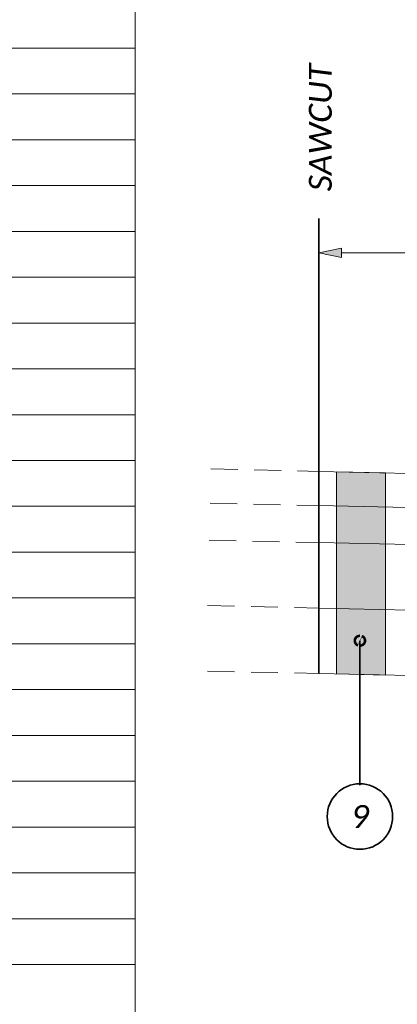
# Model space of a CAD drawing. Header units: feet. Extents: x 27762256 to 27762461, y 5149695 to 5149765.
# Tile 7 of 16: x 27762387.1 to 27762389.41, y 5149729.21 to 5149735.23. Entities that reach past the tile are written whole.
import ezdxf
from ezdxf import colors
from ezdxf.entities.mleader import LeaderData, LeaderLine
from ezdxf.enums import TextEntityAlignment as Align
from ezdxf.math import Vec2, Vec3

# ---------------------------------------------------------------- set-up
doc = ezdxf.new("R2010")
doc.units = ezdxf.units.FT
doc.header["$LTSCALE"] = 20
doc.header["$MEASUREMENT"] = 0
doc.set_wipeout_variables(frame=1)
doc.linetypes.add('OhDOT_DGN3', pattern=[0.22, 0.165, -0.055])
doc.layers.get('0').update_dxf_attribs({"lineweight": 15, "true_color": 0xc2ced6})
doc.layers.get('Defpoints').update_dxf_attribs({"lineweight": 15})
doc.layers.add('0_Mview', color=7, linetype='Continuous', lineweight=15, plot=False)
for name, color, linetype, lineweight in [('0_Xref', 7, 'Continuous', 15), ('PV_X_EOP', 7, 'OhDOT_DGN3', 15), ('TX_P_5', 7, 'Continuous', 35), ('TX_P_Misc', 7, 'Continuous', 35)]:
    doc.layers.add(name, color=color, linetype=linetype, lineweight=lineweight)
doc.layers.add('PV_P_Saw_Cut_Line', color=7, linetype='Continuous', lineweight=35, true_color=0x99cc33)
doc.styles.add('P_Slanted - Normal Fixed Spacing', font='calibrii.ttf', dxfattribs={"height": 0.14})
doc.styles.add('Slanted-Normal', font='font31.shx', dxfattribs={"height": 0.14})
doc.dimstyles.new('P_Dec-0 Masked Slanted', dxfattribs={"dimtxt": 0.14, "dimasz": 0.14, "dimexe": 0.21, "dimexo": 0.21, "dimgap": 0.0625, "dimtad": 1, "dimdec": 0, "dimzin": 3, "dimdsep": 46, "dimtxsty": 'P_Slanted - Normal Fixed Spacing', "dimblk": 'Dim1', "dimcen": 0.035, "dimclrd": 95, "dimclre": 95, "dimclrt": 7, "dimaunit": 1, "dimadec": 3, "dimazin": 2, "dimtfac": 1, "dimtdec": 0, "dimtix": 1, "dimtmove": 1, "dimatfit": 3, "dimldrblk": 'Dim1', "dimfxl": 1, "dimtfill": 1, "dimtolj": 1, "dimtzin": 0, "dimlwd": 15, "dimlwe": 15, "dimarcsym": 0})

# ---------------------------------------------------------------- blocks, each defined once
blk = doc.blocks.new('Dim1')
h = blk.add_hatch(color=4)
h.dxf.hatch_style = 1
h.paths.add_polyline_path([(0, 0), (-1, -0.2), (-1, 0.2)])
at = {"color": 4}
blk.add_lwpolyline([(0, 0), (-1, -0.2), (-1, 0.2), (0, 0)], dxfattribs=at)
blk = doc.blocks.new('*D1282')
at = {"layer": '0_Xref', "color": 95, "linetype": 'Continuous', "lineweight": 15, "transparency": 16777216}
for p, q in [((27762388.9267, 5149732.9005), (27762388.9267, 5149734.0105)), ((27762392.4485, 5149732.9005), (27762392.4485, 5149734.0105)), ((27762389.0667, 5149733.8005), (27762392.3085, 5149733.8005))]:
    blk.add_line(p, q, dxfattribs=at)
at = {"layer": 'Defpoints', "color": 0, "transparency": 16777216}
for p in [(27762392.4485, 5149733.8005), (27762388.9267, 5149732.4561), (27762392.4485, 5149732.4561)]:
    blk.add_point(p, dxfattribs=at)
at = {"layer": '0_Xref', "color": 95, "lineweight": 15, "transparency": 16777216, "xscale": 0.14, "yscale": 0.14, "zscale": 0.14, "rotation": 180}
blk.add_blockref('Dim1', (27762388.9267, 5149733.8005), dxfattribs=at)
at = {"layer": '0_Xref', "color": 95, "lineweight": 15, "transparency": 16777216, "xscale": 0.14, "yscale": 0.14, "zscale": 0.14}
blk.add_blockref('Dim1', (27762392.4485, 5149733.8005), dxfattribs=at)
at = {"layer": '0_Xref', "color": 7, "transparency": 16777216, "insert": (27762390.6876, 5149733.9342), "char_height": 0.14, "attachment_point": 5, "style": 'P_Slanted - Normal Fixed Spacing', "bg_fill": 3, "box_fill_scale": 1.25, "bg_fill_color": 256, "bg_fill_true_color": 13158600, "bg_fill_transparency": 0}
blk.add_mtext("\\A1;2' MIN.", dxfattribs=at)
blk = doc.blocks.new('_DotSmall')
at = {"color": 0, "linetype": 'ByBlock', "const_width": 0.5}
blk.add_lwpolyline([(-0.0625, 0, 1), (0.0625, 0, 1)], format="xyb", close=True, dxfattribs=at)
blk = doc.blocks.new('4COL')
at = {"layer": 'Defpoints', "color": 3, "linetype": 'Continuous'}
for p, q in [((17.74, 0.98), (17.74, 21.14)), ((16.76, 15.82), (17.74, 15.82)), ((16.76, 15.54), (17.74, 15.54)), ((16.76, 15.26), (17.74, 15.26)), ((16.76, 14.98), (17.74, 14.98)), ((16.76, 14.7), (17.74, 14.7)), ((16.76, 14.42), (17.74, 14.42)), ((16.76, 14.14), (17.74, 14.14)), ((16.76, 13.86), (17.74, 13.86)), ((16.76, 13.58), (17.74, 13.58)), ((16.76, 13.3), (17.74, 13.3)), ((16.76, 13.02), (17.74, 13.02)), ((16.76, 12.74), (17.74, 12.74)), ((16.76, 12.46), (17.74, 12.46)), ((16.76, 12.18), (17.74, 12.18)), ((16.76, 11.9), (17.74, 11.9)), ((16.76, 11.62), (17.74, 11.62)), ((16.76, 11.34), (17.74, 11.34)), ((16.76, 11.06), (17.74, 11.06)), ((16.76, 10.78), (17.74, 10.78)), ((16.76, 10.5), (17.74, 10.5)), ((16.76, 10.22), (17.74, 10.22))]:
    blk.add_line(p, q, dxfattribs=at)
blk = doc.blocks.new('*U1300')
at = {"layer": 'TX_P_Misc', "color": 95}
blk.add_line((0, 0), (0.0699, 0.0831), dxfattribs=at)
at = {"layer": 'TX_P_Misc', "linetype": 'ByBlock'}
blk.add_circle((0, 0), 0.2, dxfattribs=at)
at = {"layer": 'TX_P_Misc', "color": 95}
ml = blk.add_multileader_mtext('Standard', dxfattribs=at)
ml.set_content('', color=95, style='Slanted-Normal')
ml.set_leader_properties()
ml.set_arrow_properties(name='DOTSMALL')
ml.build(insert=Vec2(0, 0))
ml.multileader.update_dxf_attribs({"has_dogleg": 0, "text_left_attachment_type": 2, "text_right_attachment_type": 2, "dogleg_length": 0.18, "arrow_head_size": 0.125})
ctx = ml.context
ctx.base_point, ctx.char_height, ctx.arrow_head_size, ctx.landing_gap_size, ctx.plane_origin = Vec3(0, 0), 0.14, 0.125, 0.0001, Vec3(0.9927, 0.4959)
ctx.left_attachment, ctx.right_attachment, ctx.text_align_type = 2, 2, 1
notes = []
notes.append((ctx, [(1, (1, 1, 0), (-0.18, 0), (1, 0), 0.18, [(0, [(0, 1.0744)], 0, [])])]))
ctx.mtext.insert, ctx.mtext.alignment, ctx.mtext.flow_direction = Vec3(0.0001, 0.07), 2, 5
ml = blk.add_multileader_mtext('Standard', dxfattribs=at)
ml.set_content('', color=95, style='Slanted-Normal')
ml.set_leader_properties()
ml.build(insert=Vec2(0, 0))
ml.multileader.update_dxf_attribs({"has_dogleg": 0, "text_left_attachment_type": 2, "text_right_attachment_type": 2, "dogleg_length": 0.18, "arrow_head_size": 0.125})
ctx = ml.context
ctx.base_point, ctx.char_height, ctx.arrow_head_size, ctx.landing_gap_size, ctx.plane_origin = Vec3(-0.0001, 0), 0.14, 0.125, 0.0001, Vec3(0.5884, 0.4959)
ctx.left_attachment, ctx.right_attachment, ctx.text_align_type = 2, 2, 1
notes.append((ctx, [(0, (1, 1, 0), (0.1801, 0), (-1, 0), 0.18, [(0, [(0.0699, 0.0831)], 0, [])])]))
ctx.mtext.insert, ctx.mtext.alignment, ctx.mtext.flow_direction = Vec3(0, 0.07), 2, 5
for ctx, leaders in notes:
    for number, flags, end, landing, length, lines in leaders:
        leader = LeaderData()
        leader.index, (leader.has_last_leader_line, leader.has_dogleg_vector, leader.attachment_direction) = number, flags
        leader.last_leader_point, leader.dogleg_vector, leader.dogleg_length = Vec3(end), Vec3(landing), length
        for number, points, colour, breaks in lines:
            line = LeaderLine()
            line.index, line.vertices, line.color, line.breaks = number, Vec3.list(points), colors.encode_raw_color(colour), breaks
            leader.lines.append(line)
        ctx.leaders.append(leader)
blk.add_wipeout([(0.187, 0.0355), (0.1811, 0.0586), (0.1723, 0.0809), (0.1609, 0.1018), (0.1468, 0.1212), (0.1305, 0.1386), (0.1121, 0.1539), (0.0919, 0.1667), (0.0703, 0.1769), (0.0476, 0.1843), (0.0241, 0.1888), (0.0002, 0.1904), (-0.0236, 0.1889), (-0.0471, 0.1844), (-0.0699, 0.1771), (-0.0915, 0.1669), (-0.1117, 0.1541), (-0.1302, 0.1389), (-0.1465, 0.1215), (-0.1606, 0.1022), (-0.1722, 0.0813), (-0.181, 0.059), (-0.187, 0.0359), (-0.19, 0.0122), (-0.19, -0.0117), (-0.187, -0.0355), (-0.1811, -0.0586), (-0.1723, -0.0809), (-0.1609, -0.1018), (-0.1468, -0.1212), (-0.1305, -0.1386), (-0.1121, -0.1539), (-0.0919, -0.1667), (-0.0703, -0.1769), (-0.0476, -0.1843), (-0.0241, -0.1888), (-0.0002, -0.1904), (0.0236, -0.1889), (0.0471, -0.1844), (0.0699, -0.1771), (0.0915, -0.1669), (0.1117, -0.1541), (0.1302, -0.1389), (0.1465, -0.1215), (0.1606, -0.1022), (0.1722, -0.0813), (0.181, -0.059), (0.187, -0.0359), (0.19, -0.0122), (0.19, 0.0117)])
at = {"layer": 'TX_P_Misc', "style": 'P_Slanted - Normal Fixed Spacing'}
blk.add_attdef('ITEM', text='', height=0.14, dxfattribs=at).set_placement((0, 0), align=Align.MIDDLE_CENTER)

msp = doc.modelspace()

# ---------------------------------------------------------------- linework, layer by layer
at = {"layer": '0_Xref'}
for points in [[(27762388.9267, 5149732.4651), (27762392.4485, 5149732.3875)], [(27762388.9267, 5149732.2554), (27762392.4485, 5149732.1779)], [(27762388.9267, 5149732.0297), (27762392.4485, 5149731.9521)], [(27762388.9267, 5149731.6296), (27762392.4485, 5149731.552)]]:
    msp.add_lwpolyline(points, dxfattribs=at)
at = {"layer": 'PV_P_Saw_Cut_Line'}
msp.add_lwpolyline([(27762388.9267, 5149731.2295), (27762388.9267, 5149734.0105)], dxfattribs=at)
at = {"layer": 'PV_X_EOP', "ltscale": 0.05}
for points in [[(27762388.2678, 5149732.4796), (27762388.9267, 5149732.4651)], [(27762388.2634, 5149732.27), (27762388.9267, 5149732.2554)], [(27762388.2568, 5149732.0444), (27762388.9267, 5149732.0297)], [(27762388.248, 5149731.6445), (27762388.9267, 5149731.6296)], [(27762388.248, 5149731.2444), (27762388.9267, 5149731.2295)]]:
    msp.add_lwpolyline(points, dxfattribs=at)

# ---------------------------------------------------------------- block references
at = {"layer": 'TX_P_5'}
msp.add_blockref('*U1300', (27762389.1785, 5149730.3556), dxfattribs=at).add_auto_attribs({'ITEM': '9'})

# ---------------------------------------------------------------- texts
at = {"layer": '0_Xref', "insert": (27762388.8664, 5149734.1763), "char_height": 0.14, "width": 1.231663, "attachment_point": 1, "rotation": 90, "style": 'P_Slanted - Normal Fixed Spacing'}
msp.add_mtext('SAWCUT', dxfattribs=at)

# ---------------------------------------------------------------- next in the draw order: linework, layer by layer
at = {"layer": '0_Xref'}
msp.add_lwpolyline([(27762388.9267, 5149731.2295), (27762392.4485, 5149731.1519)], dxfattribs=at)

# ---------------------------------------------------------------- next in the draw order: dimensions: what is measured, and where the dimension line sits
dim = msp.add_aligned_dim(p1=(27762388.9267, 5149732.4561), p2=(27762392.4485, 5149732.4561), distance=1.3444, text="2' MIN.", dimstyle='P_Dec-0 Masked Slanted', override={"dimpost": "'", "dimfxl": 0.9, "dimfxlon": 1}, dxfattribs=at)
dim.commit()
dim.dimension.update_dxf_attribs({"geometry": '*D1282', "text_midpoint": (27762390.6876, 5149733.9342)})

# ---------------------------------------------------------------- next in the draw order: hatches: boundary and pattern name
h = msp.add_hatch(color=256, dxfattribs=at)
h.dxf.hatch_style = 1
h.paths.add_polyline_path([(27762389.3349, 5149731.2205), (27762389.3349, 5149732.4561), (27762389.0349, 5149732.4627), (27762389.0349, 5149731.2271)])

# ---------------------------------------------------------------- next in the draw order: linework, layer by layer
msp.add_lwpolyline([(27762389.3349, 5149731.2205), (27762389.3349, 5149732.4561), (27762389.0349, 5149732.4627), (27762389.0349, 5149731.2271)], close=True, dxfattribs=at)

# ---------------------------------------------------------------- next in the draw order: block references
at = {"layer": '0_Mview'}
msp.add_blockref('4COL', (27762370.0658, 5149719.2313), dxfattribs=at)

doc.saveas('drawing.dxf')
